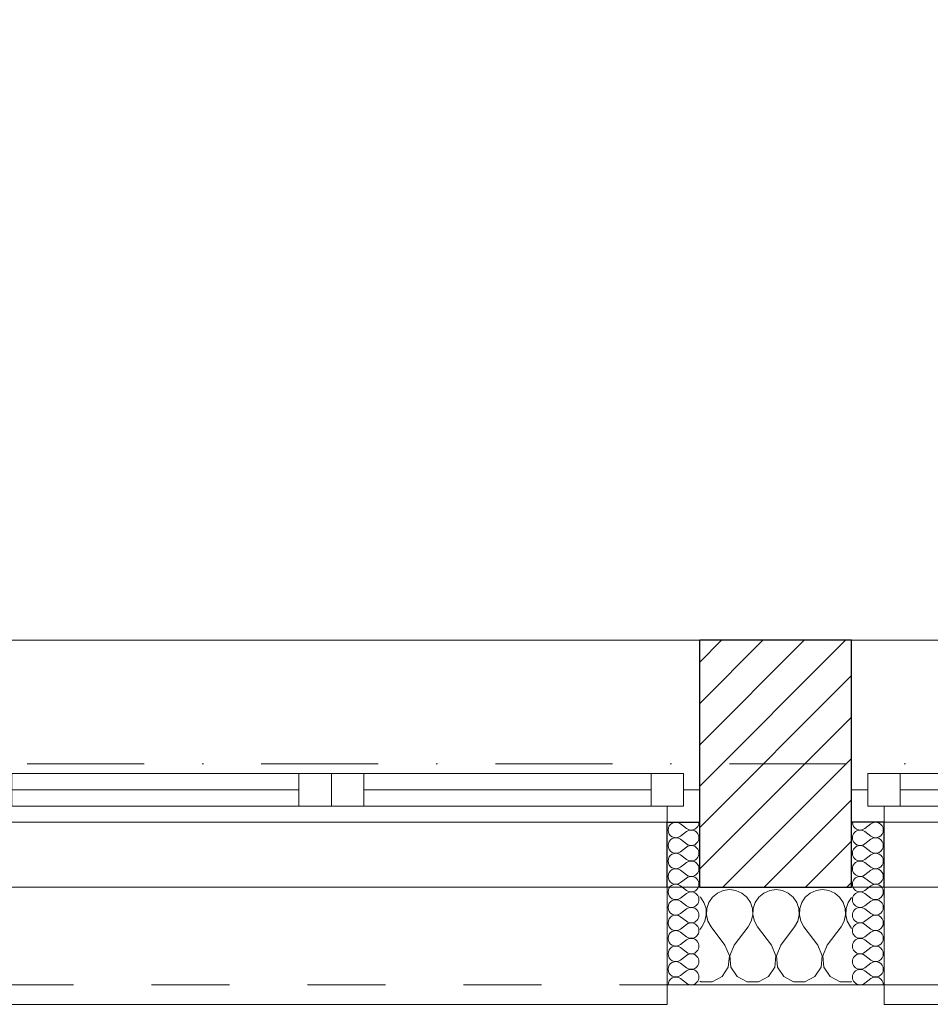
# Model space of a CAD drawing. Header units: millimetres. Extents: x 172139 to 266886, y 89525 to 138225.
# Tile 36 of 72: x 205265 to 206666, y 106825 to 108340. Entities that reach past the tile are written whole.
import ezdxf

# ---------------------------------------------------------------- set-up
doc = ezdxf.new("R2010")
doc.units = ezdxf.units.MM
doc.header["$MEASUREMENT"] = 0
doc.linetypes.add('Kropki i Kreski', pattern=[360, 180, -90, 0, -90])
doc.linetypes.add('Przerywana', pattern=[240, 120, -120])
for name, color, linetype in [('Konstrukcja - Siatki mod', 7, 'Continuous'), ('KR_INW', 7, 'Continuous'), ('NAPIS_SODON', 7, 'Continuous'), ('Okna ArchiCADa', 7, 'Continuous')]:
    doc.layers.add(name, color=color, linetype=linetype)
doc.layers.add('Konstrukcja - Siatki mod_Nr_pióra__48', color=7, linetype='Continuous', lineweight=15, true_color=0xa80f02)
doc.layers.add('KR_INW_Nr_pióra__102', color=7, linetype='Continuous', lineweight=5, true_color=0xcccccc)
for name, color, linetype, lineweight in [('KR_INW_Nr_pióra__101', 252, 'Continuous', 5), ('KR_INW_Nr_pióra__27', 7, 'Continuous', 25), ('KR_INW_Nr_pióra__47', 7, 'Continuous', 15), ('NAPIS_SODON_Nr_pióra__1', 7, 'Continuous', 13), ('Okna ArchiCADa_Nr_pióra__1', 7, 'Continuous', 13), ('Okna ArchiCADa_Nr_pióra__27', 7, 'Continuous', 25)]:
    doc.layers.add(name, color=color, linetype=linetype, lineweight=lineweight)

# ---------------------------------------------------------------- blocks, each defined once
blk = doc.blocks.new('Strop_1', base_point=(179225, 121523.3))
at = {"layer": 'NAPIS_SODON_Nr_pióra__1', "linetype": 'Continuous', "flags": 128}
blk.add_lwpolyline([(179225, 121523.3), (179225.9, 107003.8), (250898.3, 107008.3), (250897.4, 121527.8)], close=True, dxfattribs=at)
blk = doc.blocks.new('*X151')
at = {"layer": 'KR_INW_Nr_pióra__102', "linetype": 'Continuous'}
for p, q in [((206347.4, 107000.2), (206338.4, 106996.2)), ((206357.1, 107001.6), (206347.4, 107000.2)), ((206366.9, 107000.2), (206357.1, 107001.6)), ((206375.9, 106996.2), (206366.9, 107000.2)), ((206418.8, 107000.2), (206409.8, 106996.2)), ((206428.6, 107001.6), (206418.8, 107000.2)), ((206438.3, 107000.2), (206428.6, 107001.6)), ((206447.3, 106996.2), (206438.3, 107000.2)), ((206490.2, 107000.2), (206481.2, 106996.2)), ((206500, 107001.6), (206490.2, 107000.2)), ((206509.8, 107000.2), (206500, 107001.6)), ((206518.8, 106996.2), (206509.8, 107000.2)), ((206312.1, 106989.9), (206311.2, 106990.7)), ((206317.7, 106981.8), (206312.1, 106989.9)), ((206330.8, 106989.9), (206325.2, 106981.8)), ((206338.4, 106996.2), (206330.8, 106989.9)), ((206383.5, 106989.9), (206375.9, 106996.2)), ((206389.1, 106981.8), (206383.5, 106989.9)), ((206402.2, 106989.9), (206396.6, 106981.8)), ((206409.8, 106996.2), (206402.2, 106989.9)), ((206454.9, 106989.9), (206447.3, 106996.2)), ((206460.5, 106981.8), (206454.9, 106989.9)), ((206473.6, 106989.9), (206468.1, 106981.8)), ((206481.2, 106996.2), (206473.6, 106989.9)), ((206526.4, 106989.9), (206518.8, 106996.2)), ((206531.9, 106981.8), (206526.4, 106989.9)), ((206544.8, 106989.5), (206539.5, 106981.8)), ((206320.8, 106972.5), (206317.7, 106981.8)), ((206321.3, 106962.6), (206320.8, 106972.5)), ((206322.1, 106972.5), (206321.6, 106962.6)), ((206325.2, 106981.8), (206322.1, 106972.5)), ((206392.2, 106972.5), (206389.1, 106981.8)), ((206392.7, 106962.6), (206392.2, 106972.5)), ((206393.5, 106972.5), (206393, 106962.6)), ((206396.6, 106981.8), (206393.5, 106972.5)), ((206463.7, 106972.5), (206460.5, 106981.8)), ((206464.1, 106962.6), (206463.7, 106972.5)), ((206464.9, 106972.5), (206464.4, 106962.6)), ((206468.1, 106981.8), (206464.9, 106972.5)), ((206535.1, 106972.5), (206531.9, 106981.8)), ((206535.6, 106962.6), (206535.1, 106972.5)), ((206536.3, 106972.5), (206535.9, 106962.6)), ((206539.5, 106981.8), (206536.3, 106972.5)), ((206319.1, 106953.1), (206321.3, 106962.6)), ((206321.6, 106962.6), (206323.8, 106953.1)), ((206390.5, 106953.1), (206392.7, 106962.6)), ((206393, 106962.6), (206395.2, 106953.1)), ((206461.9, 106953.1), (206464.1, 106962.6)), ((206464.4, 106962.6), (206466.7, 106953.1)), ((206533.3, 106953.1), (206535.6, 106962.6)), ((206535.9, 106962.6), (206538.1, 106953.1)), ((206311.2, 106940.3), (206314.3, 106944.4)), ((206314.3, 106944.4), (206319.1, 106953.1)), ((206323.8, 106953.1), (206328.6, 106944.4)), ((206350, 106915.9), (206328.6, 106944.4)), ((206364.3, 106915.9), (206385.7, 106944.4)), ((206385.7, 106944.4), (206390.5, 106953.1)), ((206395.2, 106953.1), (206400, 106944.4)), ((206421.4, 106915.9), (206400, 106944.4)), ((206435.7, 106915.9), (206457.1, 106944.4)), ((206457.1, 106944.4), (206461.9, 106953.1)), ((206466.7, 106953.1), (206471.4, 106944.4)), ((206492.9, 106915.9), (206471.4, 106944.4)), ((206507.1, 106915.9), (206528.6, 106944.4)), ((206528.6, 106944.4), (206533.3, 106953.1)), ((206538.1, 106953.1), (206542.9, 106944.4)), ((206544.8, 106941.9), (206542.9, 106944.4)), ((206356.7, 106899.8), (206350, 106915.9)), ((206364.3, 106915.9), (206357.6, 106899.8)), ((206428.2, 106899.8), (206421.4, 106915.9)), ((206435.7, 106915.9), (206429, 106899.8)), ((206499.6, 106899.8), (206492.9, 106915.9)), ((206507.1, 106915.9), (206500.4, 106899.8)), ((206355.1, 106882.5), (206356.7, 106899.8)), ((206357.6, 106899.8), (206359.2, 106882.5)), ((206426.5, 106882.5), (206428.2, 106899.8)), ((206429, 106899.8), (206430.6, 106882.5)), ((206497.9, 106882.5), (206499.6, 106899.8)), ((206500.4, 106899.8), (206502.1, 106882.5)), ((206345.5, 106868), (206355.1, 106882.5)), ((206359.2, 106882.5), (206368.8, 106868)), ((206416.9, 106868), (206426.5, 106882.5)), ((206430.6, 106882.5), (206440.3, 106868)), ((206488.3, 106868), (206497.9, 106882.5)), ((206502.1, 106882.5), (206511.7, 106868)), ((206330.1, 106859.8), (206345.5, 106868)), ((206368.8, 106868), (206384.2, 106859.8)), ((206401.6, 106859.8), (206416.9, 106868)), ((206440.3, 106868), (206455.6, 106859.8)), ((206473, 106859.8), (206488.3, 106868)), ((206511.7, 106868), (206527, 106859.8)), ((206311.2, 106860.6), (206312.7, 106859.8)), ((206312.7, 106859.8), (206330.1, 106859.8)), ((206384.2, 106859.8), (206401.6, 106859.8)), ((206455.6, 106859.8), (206473, 106859.8)), ((206527, 106859.8), (206544.4, 106859.8)), ((206544.4, 106859.8), (206544.8, 106860))]:
    blk.add_line(p, q, dxfattribs=at)
blk = doc.blocks.new('*X186')
at = {"layer": 'KR_INW_Nr_pióra__102', "linetype": 'Continuous'}
for p, q in [((206291, 107095.6), (206281.5, 107102.8)), ((206291, 107090.9), (206281.5, 107083.7)), ((206291, 107071.8), (206281.5, 107079)), ((206291, 107067), (206281.5, 107059.9)), ((206291, 107048), (206281.5, 107055.1)), ((206291, 107043.2), (206281.5, 107036.1)), ((206291, 107024.2), (206281.5, 107031.3)), ((206291, 107019.4), (206281.5, 107012.3)), ((206291, 107000.4), (206281.5, 107007.5)), ((206291, 106995.6), (206281.5, 106988.5)), ((206291, 106976.6), (206281.5, 106983.7)), ((206291, 106971.8), (206281.5, 106964.7)), ((206291, 106952.8), (206281.5, 106959.9)), ((206291, 106948), (206281.5, 106940.9)), ((206291, 106929), (206281.5, 106936.1)), ((206291, 106924.2), (206281.5, 106917)), ((206291, 106905.1), (206281.5, 106912.3)), ((206291, 106900.4), (206281.5, 106893.2)), ((206291, 106881.3), (206281.5, 106888.5)), ((206291, 106876.6), (206281.5, 106869.4)), ((206291, 106857.5), (206281.5, 106864.7))]:
    blk.add_line(p, q, dxfattribs=at)
for centre, start, end in [((206274.3, 107093.2), 53.1301, 180), ((206298.1, 107105.1), 233.1301, 0), ((206274.3, 107093.2), 180, 306.8699), ((206298.1, 107081.3), 233.1301, 126.8699), ((206274.3, 107069.4), 53.1301, 180), ((206274.3, 107069.4), 180, 306.8699), ((206298.1, 107057.5), 233.1301, 126.8699), ((206274.3, 107045.6), 53.1301, 180), ((206274.3, 107045.6), 180, 306.8699), ((206298.1, 107033.7), 233.1301, 126.8699), ((206274.3, 107021.8), 53.1301, 180), ((206274.3, 107021.8), 180, 306.8699), ((206298.1, 107009.9), 233.1301, 126.8699), ((206274.3, 106998), 53.1301, 180), ((206274.3, 106998), 180, 306.8699), ((206274.3, 106974.2), 53.1301, 180), ((206298.1, 106986.1), 233.1301, 126.8699), ((206274.3, 106974.2), 180, 306.8699), ((206298.1, 106962.3), 233.1301, 126.8699), ((206274.3, 106950.4), 53.1301, 180), ((206274.3, 106950.4), 180, 306.8699), ((206274.3, 106926.6), 53.1301, 180), ((206298.1, 106938.5), 233.1301, 126.8699), ((206274.3, 106926.6), 180, 306.8699), ((206298.1, 106914.7), 233.1301, 126.8699), ((206274.3, 106902.8), 53.1301, 180), ((206274.3, 106902.8), 180, 306.8699), ((206298.1, 106890.9), 233.1301, 126.8699), ((206274.3, 106879), 53.1301, 180), ((206274.3, 106879), 180, 306.8699), ((206298.1, 106867), 233.1301, 126.8699), ((206274.3, 106855.1), 53.1301, 180)]:
    blk.add_arc(centre, 11.9, start, end, dxfattribs=at)
blk = doc.blocks.new('*X187')
at = {"layer": 'KR_INW_Nr_pióra__102', "linetype": 'Continuous'}
for p, q in [((206565, 107095.6), (206574.5, 107102.8)), ((206565, 107090.9), (206574.5, 107083.7)), ((206565, 107071.8), (206574.5, 107079)), ((206565, 107067), (206574.5, 107059.9)), ((206565, 107048), (206574.5, 107055.1)), ((206565, 107043.2), (206574.5, 107036.1)), ((206565, 107024.2), (206574.5, 107031.3)), ((206565, 107019.4), (206574.5, 107012.3)), ((206565, 107000.4), (206574.5, 107007.5)), ((206565, 106995.6), (206574.5, 106988.5)), ((206565, 106976.6), (206574.5, 106983.7)), ((206565, 106971.8), (206574.5, 106964.7)), ((206565, 106952.8), (206574.5, 106959.9)), ((206565, 106948), (206574.5, 106940.9)), ((206565, 106929), (206574.5, 106936.1)), ((206565, 106924.2), (206574.5, 106917)), ((206565, 106905.1), (206574.5, 106912.3)), ((206565, 106900.4), (206574.5, 106893.2)), ((206565, 106881.3), (206574.5, 106888.5)), ((206565, 106876.6), (206574.5, 106869.4)), ((206565, 106857.5), (206574.5, 106864.7))]:
    blk.add_line(p, q, dxfattribs=at)
for centre, start, end in [((206557.9, 107105.1), 180, 306.8699), ((206581.7, 107093.2), 0, 126.8699), ((206557.9, 107081.3), 53.1301, 306.8699), ((206581.7, 107093.2), 233.1301, 0), ((206581.7, 107069.4), 0, 126.8699), ((206557.9, 107057.5), 53.1301, 306.8699), ((206581.7, 107069.4), 233.1301, 0), ((206557.9, 107033.7), 53.1301, 306.8699), ((206581.7, 107045.6), 0, 126.8699), ((206581.7, 107045.6), 233.1301, 0), ((206581.7, 107021.8), 0, 126.8699), ((206557.9, 107009.9), 53.1301, 306.8699), ((206581.7, 107021.8), 233.1301, 0), ((206581.7, 106998), 0, 126.8699), ((206557.9, 106986.1), 53.1301, 306.8699), ((206581.7, 106998), 233.1301, 0), ((206581.7, 106974.2), 0, 126.8699), ((206557.9, 106962.3), 53.1301, 306.8699), ((206581.7, 106974.2), 233.1301, 0), ((206581.7, 106950.4), 0, 126.8699), ((206557.9, 106938.5), 53.1301, 306.8699), ((206581.7, 106950.4), 233.1301, 0), ((206581.7, 106926.6), 0, 126.8699), ((206557.9, 106914.7), 53.1301, 306.8699), ((206581.7, 106926.6), 233.1301, 0), ((206581.7, 106902.8), 0, 126.8699), ((206557.9, 106890.9), 53.1301, 306.8699), ((206581.7, 106902.8), 233.1301, 0), ((206557.9, 106867), 53.1301, 306.8699), ((206581.7, 106879), 0, 126.8699), ((206581.7, 106879), 233.1301, 0), ((206581.7, 106855.1), 0, 126.8699)]:
    blk.add_arc(centre, 11.9, start, end, dxfattribs=at)
blk = doc.blocks.new('Okno dwuskrzydłowe 19_5')
at = {"layer": 'Okna ArchiCADa_Nr_pióra__1', "linetype": 'Continuous'}
for p, q in [((-566.8, 230), (566.8, 230)), ((-541.8, 25), (-491.8, 25)), ((-541.8, -25), (-541.8, 25)), ((-491.8, 25), (-50, 25)), ((-491.8, 25), (-491.8, -25)), ((-491.8, 25), (-50, 25)), ((-50, -25), (-50, 25)), ((-50, 25), (0, 25)), ((0, 25), (0, -25)), ((0, 25), (50, 25)), ((0, -25), (0, 25)), ((50, 25), (491.8, 25)), ((50, 25), (50, -25)), ((50, 25), (491.8, 25)), ((491.8, -25), (491.8, 25)), ((491.8, 25), (541.8, 25)), ((541.8, 25), (541.8, -25)), ((-566.8, 0), (-541.8, 0)), ((-541.8, 0), (-541.8, -25)), ((-491.8, 0), (-50, 0)), ((50, 0), (491.8, 0)), ((541.8, -25), (541.8, 0)), ((541.8, 0), (566.8, 0)), ((-541.8, -25), (-516.8, -25)), ((-491.8, -25), (-541.8, -25)), ((-516.8, -25), (-516.8, -50)), ((-50, -25), (-491.8, -25)), ((0, -25), (-50, -25)), ((50, -25), (0, -25)), ((491.8, -25), (50, -25)), ((541.8, -25), (491.8, -25)), ((516.8, -50), (516.8, -25)), ((516.8, -25), (541.8, -25)), ((-516.8, -50), (-566.8, -50)), ((0, -50), (-516.8, -50)), ((516.8, -50), (0, -50)), ((566.8, -50), (516.8, -50)), ((-516.8, -300), (-516.8, -330)), ((516.8, -330), (516.8, -300)), ((-516.8, -330), (516.8, -330))]:
    blk.add_line(p, q, dxfattribs=at)
at = {"layer": 'Okna ArchiCADa_Nr_pióra__1', "linetype": 'Przerywana'}
blk.add_line((-516.8, -300), (516.8, -300), dxfattribs=at)
at = {"layer": 'Okna ArchiCADa_Nr_pióra__27', "linetype": 'Continuous'}
for p, q in [((-566.8, -50), (-566.8, 0)), ((566.8, -50), (566.8, 0)), ((-516.8, -50), (-566.8, -50)), ((516.8, -50), (566.8, -50))]:
    blk.add_line(p, q, dxfattribs=at)
blk = doc.blocks.new('Ściana_3', base_point=(179075.1, 106855.1))
at = {"layer": 'KR_INW_Nr_pióra__101', "linetype": 'Continuous'}
h = blk.add_hatch(dxfattribs=at)
h.set_pattern_fill('Cegła_licówka', color=256, style=0, pattern_type=2)
h.set_pattern_definition([(45, (0, 0), (-31.819804, 31.819804), [])])
h.paths.add_polyline_path([(206311.2, 107155.1), (206311.2, 107105.1), (206311.2, 107005.1), (206544.8, 107005.1), (206544.8, 107105.1), (206544.8, 107155.1), (206544.8, 107385.1), (206311.2, 107385.1)])
at = {"layer": 'KR_INW_Nr_pióra__27', "linetype": 'Continuous'}
for p, q in [((206311.2, 107155.1), (206311.2, 107385.1)), ((206544.8, 107155.1), (206544.8, 107385.1)), ((206311.2, 107105.1), (206311.2, 107155.1)), ((206544.8, 107105.1), (206544.8, 107155.1)), ((206261.2, 107005.1), (206261.2, 107105.1)), ((206261.2, 107105.1), (206311.2, 107105.1)), ((206311.2, 107005.1), (206311.2, 107105.1)), ((206544.8, 107005.1), (206544.8, 107105.1)), ((206594.8, 107105.1), (206544.8, 107105.1)), ((206594.8, 107005.1), (206594.8, 107105.1)), ((206311.2, 107005.1), (206544.8, 107005.1))]:
    blk.add_line(p, q, dxfattribs=at)
at = {"layer": 'KR_INW_Nr_pióra__27', "linetype": 'Continuous', "flags": 128}
blk.add_lwpolyline([(206544.8, 107385.1), (206311.2, 107385.1)], dxfattribs=at)
at = {"layer": 'KR_INW_Nr_pióra__47', "linetype": 'Continuous'}
for p, q in [((206311.2, 107105.1), (206261.2, 107105.1)), ((206261.2, 107105.1), (206261.2, 106855.1)), ((206544.8, 107105.1), (206594.8, 107105.1)), ((206594.8, 107105.1), (206594.8, 106855.1)), ((206261.2, 106855.1), (206261.2, 107005.1)), ((206594.8, 106855.1), (206594.8, 107005.1)), ((206311.2, 106855.1), (206261.2, 106855.1)), ((206544.8, 106855.1), (206594.8, 106855.1))]:
    blk.add_line(p, q, dxfattribs=at)
at = {"layer": 'KR_INW_Nr_pióra__47', "linetype": 'Continuous', "flags": 128}
blk.add_lwpolyline([(206311.2, 106855.1), (206544.8, 106855.1)], dxfattribs=at)
at = {"layer": 'KR_INW'}
for name in ['*X186', '*X187', '*X151']:
    blk.add_blockref(name, (0, 0), dxfattribs=at)
at = {"layer": 'Okna ArchiCADa', "color": 21, "linetype": 'Continuous', "lineweight": 13, "true_color": 0xff9955, "zscale": 1000}
for p in [(205744.5, 107155.1), (207111.5, 107155.1)]:
    blk.add_blockref('Okno dwuskrzydłowe 19_5', p, dxfattribs=at)
blk = doc.blocks.new('Standardowy znacznik siatki_10')
at = {"layer": 'Konstrukcja - Siatki mod_Nr_pióra__48', "linetype": 'Kropki i Kreski'}
blk.add_line((1000, 0), (72912, 0), dxfattribs=at)

msp = doc.modelspace()

# ---------------------------------------------------------------- block references
at = {"layer": 'Konstrukcja - Siatki mod', "color": 8, "linetype": 'Continuous', "lineweight": 13, "zscale": 1000}
msp.add_blockref('Standardowy znacznik siatki_10', (177989.3, 107195.1), dxfattribs=at)
at = {"layer": 'KR_INW'}
msp.add_blockref('Ściana_3', (179075.1, 106855.1), dxfattribs=at)
at = {"layer": 'NAPIS_SODON', "linetype": 'Continuous'}
msp.add_blockref('Strop_1', (179225, 121523.3), dxfattribs=at)

doc.saveas('drawing.dxf')
